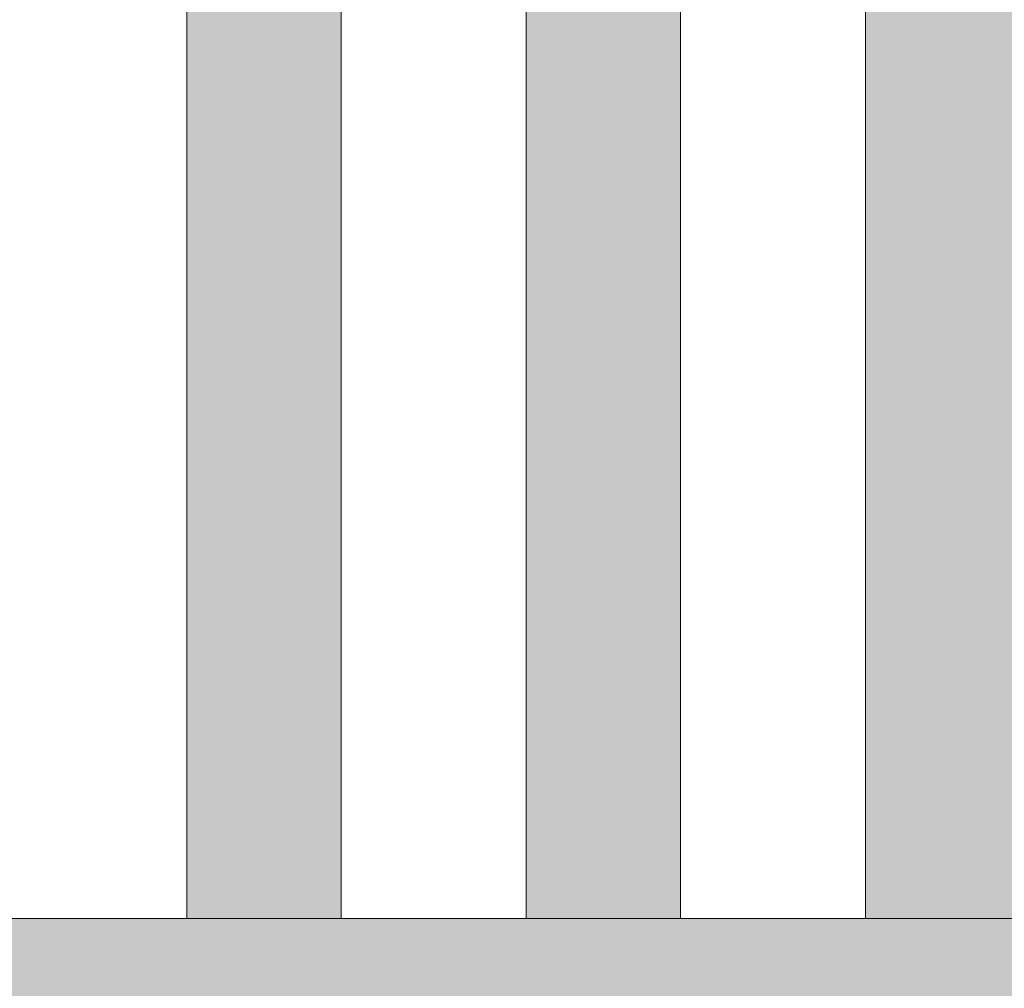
# Model space of a CAD drawing. Header units: millimetres. Extents: x 1567 to 2756, y -116 to 725.
# Tile 201 of 256: x 1713.44 to 1719.82, y 611.03 to 617.31. Entities that reach past the tile are written whole.
import ezdxf

# ---------------------------------------------------------------- set-up
doc = ezdxf.new("R2010")
doc.units = ezdxf.units.MM
doc.layers.add('Ech.1_50', color=7, linetype='Continuous')

msp = doc.modelspace()

# ---------------------------------------------------------------- hatches: boundary and pattern name
at = {"layer": 'Ech.1_50', "linetype": 'Continuous', "lineweight": 5, "true_color": 0xeaddd7, "transparency": 33554687}
for points in [[(1714.523, 611.4782), (1715.523, 611.4782), (1715.523, 631.0782), (1715.5206, 631.0782), (1714.523, 630.3797), (1714.523, 611.4782)], [(1716.723, 611.4782), (1717.723, 611.4782), (1717.723, 631.0782), (1716.723, 631.0782), (1716.723, 611.4782)], [(1718.9254, 631.0782), (1718.923, 631.0782), (1718.923, 611.4782), (1719.923, 611.4782), (1719.923, 630.3797), (1718.9254, 631.0782)]]:
    msp.add_hatch(color=254, dxfattribs=at).paths.add_polyline_path(points)
at = {"layer": 'Ech.1_50', "linetype": 'Continuous', "lineweight": 5, "true_color": 0xf6e8e8, "transparency": 33554687}
msp.add_hatch(color=7, dxfattribs=at).paths.add_polyline_path([(1750.723, 611.4782), (1683.723, 611.4782), (1683.723, 609.0782), (1750.723, 609.0782), (1750.723, 611.4782)])

# ---------------------------------------------------------------- linework, layer by layer
at = {"layer": 'Ech.1_50', "color": 7, "linetype": 'Continuous', "lineweight": 5}
for points in [[(1714.523, 611.4782), (1715.523, 611.4782), (1715.523, 631.0782), (1715.5206, 631.0782), (1714.523, 630.3797), (1714.523, 611.4782)], [(1716.723, 611.4782), (1717.723, 611.4782), (1717.723, 631.0782), (1716.723, 631.0782), (1716.723, 611.4782)], [(1718.9254, 631.0782), (1718.923, 631.0782), (1718.923, 611.4782), (1719.923, 611.4782), (1719.923, 630.3797), (1718.9254, 631.0782)], [(1750.723, 611.4782), (1683.723, 611.4782), (1683.723, 609.0782), (1750.723, 609.0782), (1750.723, 611.4782)]]:
    msp.add_lwpolyline(points, close=True, dxfattribs=at)

doc.saveas('drawing.dxf')
